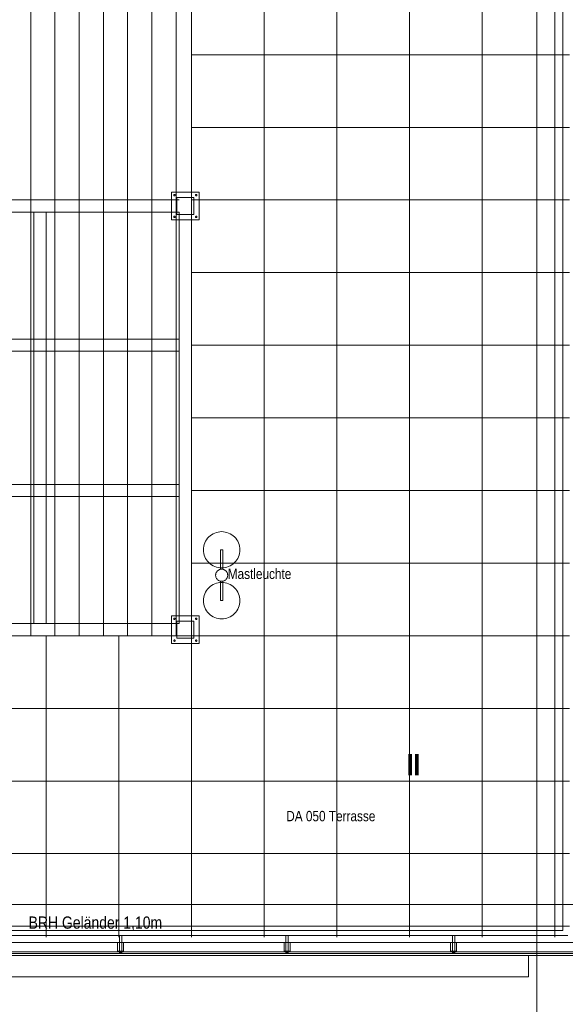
# Model space of a CAD drawing. Extents: x -620 to 3480, y 62 to 1112.
# Tile 33 of 76: x -84 to 6, y 200 to 363. Entities that reach past the tile are written whole.
import ezdxf
from ezdxf.lldxf.tags import DXFTag

# ---------------------------------------------------------------- set-up
doc = ezdxf.new("R2010")
doc.units = 0
doc.layers.get('0').update_dxf_attribs({"lineweight": 13})
for name, color, linetype, lineweight, true_color in [('30 -33 Aussenwände- 7 Fassade_ Elemente', 7, 'Continuous', 9, 0x00aacc), ('30 -36 Dächer- 3 Dachbeläge', 7, 'Continuous', 15, 0x9999ff), ('30 -36 Dächer- 4 Dachbekleidungen', 7, 'Continuous', 9, 0xccccff), ('70 -72 Beschriftung- 1 Beschriftung allgemein', 7, 'Continuous', 9, 0xff6633)]:
    doc.layers.add(name, color=color, linetype=linetype, lineweight=lineweight, true_color=true_color)
for name, color, linetype, lineweight in [('60- 61 allgemeine Ausstattung- 4 Terrassen', 7, 'Continuous', 9), ('70 -71 Achsen- 1 Gebäudeachsen', 7, 'STRICHPUNKT2-A06GA2HU8I', 18), ('70 -72 Beschriftung- 5 Höhenkoten', 7, 'Continuous', 15), ('Keine-1', 7, 'Continuous', 15)]:
    doc.layers.add(name, color=color, linetype=linetype, lineweight=lineweight)
doc.styles.get("Standard").update_dxf_attribs({"font": 'ARIALN.TTF'})
tags = doc.linetypes.add('grob-A06GA2HT8I', pattern=[14, 3, -8, 3]).pattern_tags.tags
tags[8:9] = [DXFTag(74, 4), DXFTag(75, 0), DXFTag(340, '0'), DXFTag(46, 0.0), DXFTag(50, 0.0), DXFTag(44, 0.0), DXFTag(45, 0.0)]
tags[6:7] = [DXFTag(74, 4), DXFTag(75, 0), DXFTag(340, '0'), DXFTag(46, 0.0), DXFTag(50, 0.0), DXFTag(44, 0.0), DXFTag(45, 0.0)]
tags[4:5] = [DXFTag(74, 4), DXFTag(75, 0), DXFTag(340, '0'), DXFTag(46, 0.0), DXFTag(50, 0.0), DXFTag(44, 0.0), DXFTag(45, 0.0)]
tags = doc.linetypes.add('STRICHPUNKT2-A06GA2HU8I', pattern=[12.7, 6.35, -3.175, 0, -3.175]).pattern_tags.tags
tags[10:11] = [DXFTag(74, 4), DXFTag(75, 0), DXFTag(340, '0'), DXFTag(46, 0.0), DXFTag(50, 0.0), DXFTag(44, 0.0), DXFTag(45, 0.0)]
tags[8:9] = [DXFTag(74, 4), DXFTag(75, 0), DXFTag(340, '0'), DXFTag(46, 0.0), DXFTag(50, 0.0), DXFTag(44, 0.0), DXFTag(45, 0.0)]
tags[6:7] = [DXFTag(74, 4), DXFTag(75, 0), DXFTag(340, '0'), DXFTag(46, 0.0), DXFTag(50, 0.0), DXFTag(44, 0.0), DXFTag(45, 0.0)]
tags[4:5] = [DXFTag(74, 4), DXFTag(75, 0), DXFTag(340, '0'), DXFTag(46, 0.0), DXFTag(50, 0.0), DXFTag(44, 0.0), DXFTag(45, 0.0)]

# ---------------------------------------------------------------- blocks, each defined once
blk = doc.blocks.new('Referenz-A06GA2HW8I')
at = {"layer": '30 -33 Aussenwände- 7 Fassade_ Elemente', "color": 0, "linetype": 'Continuous', "lineweight": -2, "ltscale": 0.13}
for p, q in [((-501.48, 208.68), (9.12, 208.68)), ((-162.28, 208.08), (-0.08, 208.08)), ((-0.08, 208.08), (-0.08, 204.54)), ((-0.08, 204.54), (-162.28, 204.54))]:
    blk.add_line(p, q, dxfattribs=at)
at = {"layer": '30 -36 Dächer- 3 Dachbeläge', "color": 0, "linetype": 'Continuous', "lineweight": -2, "ltscale": 0.13}
for p, q in [((-498.78, 211.38), (6.42, 211.38)), ((9.72, 208.08), (-502.08, 208.08))]:
    blk.add_line(p, q, dxfattribs=at)
at = {"layer": '30 -36 Dächer- 3 Dachbeläge', "color": 0, "lineweight": -2}
for p, q in [((-67.23, 208.78), (-67.63, 208.78)), ((-67.63, 208.78), (-67.63, 208.38)), ((-67.23, 208.38), (-67.23, 208.78)), ((-39.73, 208.78), (-40.13, 208.78)), ((-40.13, 208.78), (-40.13, 208.38)), ((-39.73, 208.38), (-39.73, 208.78)), ((-12.23, 208.78), (-12.63, 208.78)), ((-12.63, 208.78), (-12.63, 208.38)), ((-12.23, 208.38), (-12.23, 208.78))]:
    blk.add_line(p, q, dxfattribs=at)
for points in [[(-67.63, 208.38), (-67.63, 208.78), (-67.23, 208.38)], [(-67.23, 208.38), (-67.63, 208.78), (-67.23, 208.78)], [(-40.13, 208.38), (-40.13, 208.78), (-39.73, 208.38)], [(-39.73, 208.38), (-40.13, 208.78), (-39.73, 208.78)], [(-12.63, 208.38), (-12.63, 208.78), (-12.23, 208.38)], [(-12.23, 208.38), (-12.63, 208.78), (-12.23, 208.78)]]:
    blk.add_solid(points, dxfattribs=at)
at = {"layer": '30 -36 Dächer- 4 Dachbekleidungen', "color": 0, "linetype": 'Continuous', "lineweight": -2, "ltscale": 0.13}
for p, q in [((5.62, 598.08), (5.62, 212.18)), ((5.62, 212.18), (-497.98, 212.18)), ((7.62, 210.18), (-499.98, 210.18)), ((-498.78, 211.38), (6.42, 211.38)), ((-67.93, 210.18), (-67.93, 208.78)), ((-67.23, 211.38), (-67.63, 211.38)), ((-67.63, 211.38), (-67.63, 210.18)), ((-67.63, 208.78), (-67.63, 210.18)), ((-67.23, 210.18), (-67.23, 211.38)), ((-67.23, 210.18), (-67.23, 208.78)), ((-66.93, 210.18), (-66.93, 208.78)), ((-40.43, 210.18), (-40.43, 208.78)), ((-39.73, 211.38), (-40.13, 211.38)), ((-40.13, 211.38), (-40.13, 210.18)), ((-40.13, 208.78), (-40.13, 210.18)), ((-39.73, 210.18), (-39.73, 211.38)), ((-39.73, 210.18), (-39.73, 208.78)), ((-39.43, 210.18), (-39.43, 208.78)), ((-12.93, 210.18), (-12.93, 208.78)), ((-12.23, 211.38), (-12.63, 211.38)), ((-12.63, 211.38), (-12.63, 210.18)), ((-12.63, 208.78), (-12.63, 210.18)), ((-12.23, 210.18), (-12.23, 211.38)), ((-12.23, 210.18), (-12.23, 208.78)), ((-11.93, 210.18), (-11.93, 208.78)), ((-501.78, 208.38), (9.42, 208.38)), ((-67.93, 208.78), (-67.63, 208.78)), ((-67.23, 208.78), (-67.63, 208.78)), ((-66.93, 208.78), (-67.23, 208.78)), ((-40.43, 208.78), (-40.13, 208.78)), ((-39.73, 208.78), (-40.13, 208.78)), ((-39.43, 208.78), (-39.73, 208.78)), ((-12.93, 208.78), (-12.63, 208.78)), ((-12.23, 208.78), (-12.63, 208.78)), ((-11.93, 208.78), (-12.23, 208.78))]:
    blk.add_line(p, q, dxfattribs=at)
at = {"layer": '60- 61 allgemeine Ausstattung- 4 Terrassen', "color": 0, "lineweight": -2}
for p, q in [((4.27, 211.08), (4.27, 598.08)), ((-55.73, 211.08), (-55.73, 594.54)), ((-43.73, 211.08), (-43.73, 594.54)), ((-31.73, 211.08), (-31.73, 594.54)), ((-19.73, 211.08), (-19.73, 594.54)), ((-7.73, 211.08), (-7.73, 594.54)), ((-82.26, 260.88), (-82.26, 440.88)), ((-78.26, 260.88), (-78.26, 440.88)), ((-74.26, 260.88), (-74.26, 440.88)), ((-70.26, 260.88), (-70.26, 440.88)), ((-66.26, 260.88), (-66.26, 440.88)), ((-62.26, 260.88), (-62.26, 440.88)), ((-58.26, 260.88), (-58.26, 440.88)), ((-55.73, 440.88), (-55.73, 260.88)), ((-55.73, 356.88), (6.72, 356.88)), ((-55.73, 344.88), (6.72, 344.88)), ((-58.13, 330.48), (-58.13, 333.28)), ((-58.13, 333.28), (-55.33, 333.28)), ((-55.73, 332.88), (6.72, 332.88)), ((-55.33, 333.28), (-55.33, 330.48)), ((-55.33, 330.48), (-58.13, 330.48)), ((-55.73, 320.88), (6.72, 320.88)), ((-55.73, 308.88), (6.72, 308.88)), ((-55.73, 296.88), (6.72, 296.88)), ((-55.73, 284.88), (6.72, 284.88)), ((-53.38, 276.49), (-53.23, 276.75)), ((-53.23, 276.75), (-53.05, 276.98)), ((-53.05, 276.98), (-52.86, 277.2)), ((-52.86, 277.2), (-52.64, 277.4)), ((-52.64, 277.4), (-52.4, 277.57)), ((-52.4, 277.57), (-52.15, 277.73)), ((-52.15, 277.73), (-51.88, 277.85)), ((-51.88, 277.85), (-51.61, 277.95)), ((-51.61, 277.95), (-51.32, 278.02)), ((-51.32, 278.02), (-51.03, 278.07)), ((-51.03, 278.07), (-50.73, 278.08)), ((-50.73, 278.08), (-50.44, 278.07)), ((-50.44, 278.07), (-50.15, 278.02)), ((-50.15, 278.02), (-49.86, 277.95)), ((-49.86, 277.95), (-49.59, 277.85)), ((-49.59, 277.85), (-49.32, 277.73)), ((-49.32, 277.73), (-49.07, 277.57)), ((-49.07, 277.57), (-48.83, 277.4)), ((-48.83, 277.4), (-48.61, 277.2)), ((-48.61, 277.2), (-48.42, 276.98)), ((-48.42, 276.98), (-48.24, 276.75)), ((-48.24, 276.75), (-48.09, 276.49)), ((-53.73, 275.08), (-53.72, 275.37)), ((-53.72, 274.79), (-53.73, 275.08)), ((-53.72, 275.37), (-53.68, 275.67)), ((-53.68, 275.67), (-53.61, 275.95)), ((-53.61, 275.95), (-53.51, 276.23)), ((-53.51, 276.23), (-53.38, 276.49)), ((-50.93, 275.08), (-50.53, 275.08)), ((-50.93, 271.86), (-50.93, 275.08)), ((-50.53, 275.08), (-50.53, 271.86)), ((-48.09, 276.49), (-47.96, 276.23)), ((-47.96, 276.23), (-47.86, 275.95)), ((-47.86, 275.95), (-47.79, 275.67)), ((-47.79, 275.67), (-47.75, 275.37)), ((-47.75, 275.37), (-47.73, 275.08)), ((-47.73, 275.08), (-47.75, 274.79)), ((-53.68, 274.49), (-53.72, 274.79)), ((-53.61, 274.21), (-53.68, 274.49)), ((-53.51, 273.93), (-53.61, 274.21)), ((-53.38, 273.67), (-53.51, 273.93)), ((-53.23, 273.41), (-53.38, 273.67)), ((-53.05, 273.18), (-53.23, 273.41)), ((-48.24, 273.41), (-48.42, 273.18)), ((-48.09, 273.67), (-48.24, 273.41)), ((-47.96, 273.93), (-48.09, 273.67)), ((-47.86, 274.21), (-47.96, 273.93)), ((-47.79, 274.49), (-47.86, 274.21)), ((-47.75, 274.79), (-47.79, 274.49)), ((-55.73, 272.88), (6.72, 272.88)), ((-52.86, 272.96), (-53.05, 273.18)), ((-52.64, 272.76), (-52.86, 272.96)), ((-52.4, 272.59), (-52.64, 272.76)), ((-52.15, 272.43), (-52.4, 272.59)), ((-51.88, 272.31), (-52.15, 272.43)), ((-51.61, 272.21), (-51.88, 272.31)), ((-51.32, 272.14), (-51.61, 272.21)), ((-51.41, 271.62), (-51.33, 271.68)), ((-51.33, 271.68), (-51.25, 271.74)), ((-51.03, 272.09), (-51.32, 272.14)), ((-51.25, 271.74), (-51.16, 271.78)), ((-51.16, 271.78), (-51.07, 271.82)), ((-51.07, 271.82), (-50.98, 271.85)), ((-50.73, 272.08), (-51.03, 272.09)), ((-50.98, 271.85), (-50.88, 271.87)), ((-50.53, 271.86), (-50.93, 271.86)), ((-50.88, 271.87), (-50.79, 271.88)), ((-50.79, 271.88), (-50.69, 271.88)), ((-50.44, 272.09), (-50.73, 272.08)), ((-50.69, 271.88), (-50.59, 271.87)), ((-50.59, 271.87), (-50.49, 271.85)), ((-50.49, 271.85), (-50.4, 271.82)), ((-50.15, 272.14), (-50.44, 272.09)), ((-50.4, 271.82), (-50.31, 271.79)), ((-50.31, 271.79), (-50.22, 271.74)), ((-50.22, 271.74), (-50.14, 271.68)), ((-49.86, 272.21), (-50.15, 272.14)), ((-50.14, 271.68), (-50.07, 271.62)), ((-49.59, 272.31), (-49.86, 272.21)), ((-49.32, 272.43), (-49.59, 272.31)), ((-49.07, 272.59), (-49.32, 272.43)), ((-48.83, 272.76), (-49.07, 272.59)), ((-48.61, 272.96), (-48.83, 272.76)), ((-48.42, 273.18), (-48.61, 272.96)), ((-51.73, 270.93), (-51.72, 271.02)), ((-51.73, 270.83), (-51.73, 270.93)), ((-51.72, 270.73), (-51.73, 270.83)), ((-51.72, 271.02), (-51.71, 271.12)), ((-51.7, 270.63), (-51.72, 270.73)), ((-51.71, 271.12), (-51.68, 271.21)), ((-51.68, 270.54), (-51.7, 270.63)), ((-51.68, 271.21), (-51.64, 271.31)), ((-51.64, 270.45), (-51.68, 270.54)), ((-51.64, 271.31), (-51.59, 271.39)), ((-51.59, 270.36), (-51.64, 270.45)), ((-51.59, 271.39), (-51.54, 271.47)), ((-51.54, 270.28), (-51.59, 270.36)), ((-51.54, 271.47), (-51.48, 271.55)), ((-51.47, 270.21), (-51.54, 270.28)), ((-51.48, 271.55), (-51.41, 271.62)), ((-51.4, 270.14), (-51.47, 270.21)), ((-51.33, 270.08), (-51.4, 270.14)), ((-51.25, 270.02), (-51.33, 270.08)), ((-50.14, 270.08), (-50.22, 270.02)), ((-50.06, 270.14), (-50.14, 270.08)), ((-50.07, 271.62), (-50, 271.55)), ((-49.99, 270.21), (-50.06, 270.14)), ((-50, 271.55), (-49.93, 271.48)), ((-49.93, 270.29), (-49.99, 270.21)), ((-49.93, 271.48), (-49.88, 271.4)), ((-49.88, 270.37), (-49.93, 270.29)), ((-49.88, 271.4), (-49.83, 271.31)), ((-49.83, 270.45), (-49.88, 270.37)), ((-49.83, 271.31), (-49.79, 271.22)), ((-49.79, 270.55), (-49.83, 270.45)), ((-49.79, 271.22), (-49.77, 271.13)), ((-49.76, 270.64), (-49.79, 270.55)), ((-49.77, 271.13), (-49.75, 271.03)), ((-49.75, 270.74), (-49.76, 270.64)), ((-49.75, 271.03), (-49.74, 270.93)), ((-49.74, 270.83), (-49.75, 270.74)), ((-49.74, 270.93), (-49.74, 270.83)), ((-53.23, 268.35), (-53.05, 268.58)), ((-53.05, 268.58), (-52.86, 268.8)), ((-52.86, 268.8), (-52.64, 269)), ((-52.64, 269), (-52.4, 269.17)), ((-52.4, 269.17), (-52.15, 269.33)), ((-52.15, 269.33), (-51.88, 269.45)), ((-51.88, 269.45), (-51.61, 269.55)), ((-51.61, 269.55), (-51.32, 269.62)), ((-51.32, 269.62), (-51.03, 269.67)), ((-51.16, 269.98), (-51.25, 270.02)), ((-51.07, 269.94), (-51.16, 269.98)), ((-50.98, 269.91), (-51.07, 269.94)), ((-51.03, 269.67), (-50.73, 269.68)), ((-50.88, 269.89), (-50.98, 269.91)), ((-50.93, 266.68), (-50.93, 269.9)), ((-50.93, 269.9), (-50.53, 269.9)), ((-50.78, 269.88), (-50.88, 269.89)), ((-50.68, 269.88), (-50.78, 269.88)), ((-50.73, 269.68), (-50.44, 269.67)), ((-50.59, 269.89), (-50.68, 269.88)), ((-50.49, 269.91), (-50.59, 269.89)), ((-50.53, 269.9), (-50.53, 266.68)), ((-50.4, 269.94), (-50.49, 269.91)), ((-50.44, 269.67), (-50.15, 269.62)), ((-50.3, 269.98), (-50.4, 269.94)), ((-50.22, 270.02), (-50.3, 269.98)), ((-50.15, 269.62), (-49.86, 269.55)), ((-49.86, 269.55), (-49.59, 269.45)), ((-49.59, 269.45), (-49.32, 269.33)), ((-49.32, 269.33), (-49.07, 269.17)), ((-49.07, 269.17), (-48.83, 269)), ((-48.83, 269), (-48.61, 268.8)), ((-48.61, 268.8), (-48.42, 268.58)), ((-48.42, 268.58), (-48.24, 268.35)), ((-53.73, 266.68), (-53.72, 266.97)), ((-53.72, 266.97), (-53.68, 267.27)), ((-53.68, 267.27), (-53.61, 267.55)), ((-53.61, 267.55), (-53.51, 267.83)), ((-53.51, 267.83), (-53.38, 268.09)), ((-53.38, 268.09), (-53.23, 268.35)), ((-48.24, 268.35), (-48.09, 268.09)), ((-48.09, 268.09), (-47.96, 267.83)), ((-47.96, 267.83), (-47.86, 267.55)), ((-47.86, 267.55), (-47.79, 267.27)), ((-47.79, 267.27), (-47.75, 266.97)), ((-47.75, 266.97), (-47.73, 266.68)), ((-53.72, 266.39), (-53.73, 266.68)), ((-53.68, 266.09), (-53.72, 266.39)), ((-53.61, 265.81), (-53.68, 266.09)), ((-53.51, 265.53), (-53.61, 265.81)), ((-53.38, 265.27), (-53.51, 265.53)), ((-53.23, 265.01), (-53.38, 265.27)), ((-50.53, 266.68), (-50.93, 266.68)), ((-48.09, 265.27), (-48.24, 265.01)), ((-47.96, 265.53), (-48.09, 265.27)), ((-47.86, 265.81), (-47.96, 265.53)), ((-47.79, 266.09), (-47.86, 265.81)), ((-47.75, 266.39), (-47.79, 266.09)), ((-47.73, 266.68), (-47.75, 266.39)), ((-53.05, 264.78), (-53.23, 265.01)), ((-52.86, 264.56), (-53.05, 264.78)), ((-52.64, 264.36), (-52.86, 264.56)), ((-52.4, 264.19), (-52.64, 264.36)), ((-52.15, 264.03), (-52.4, 264.19)), ((-51.88, 263.91), (-52.15, 264.03)), ((-51.61, 263.81), (-51.88, 263.91)), ((-51.32, 263.74), (-51.61, 263.81)), ((-51.03, 263.69), (-51.32, 263.74)), ((-50.73, 263.68), (-51.03, 263.69)), ((-50.44, 263.69), (-50.73, 263.68)), ((-50.15, 263.74), (-50.44, 263.69)), ((-49.86, 263.81), (-50.15, 263.74)), ((-49.59, 263.91), (-49.86, 263.81)), ((-49.32, 264.03), (-49.59, 263.91)), ((-49.07, 264.19), (-49.32, 264.03)), ((-48.83, 264.36), (-49.07, 264.19)), ((-48.61, 264.56), (-48.83, 264.36)), ((-48.42, 264.78), (-48.61, 264.56)), ((-48.24, 265.01), (-48.42, 264.78)), ((-58.13, 260.48), (-58.13, 263.28)), ((-58.13, 263.28), (-55.33, 263.28)), ((-55.33, 263.28), (-55.33, 260.48)), ((-55.73, 260.88), (-175.73, 260.88)), ((-79.73, 211.08), (-79.73, 260.88)), ((-67.73, 211.08), (-67.73, 260.88)), ((-55.33, 260.48), (-58.13, 260.48)), ((-55.73, 260.88), (6.72, 260.88)), ((-507.28, 248.88), (6.72, 248.88)), ((-507.28, 236.88), (6.72, 236.88)), ((-507.28, 224.88), (6.72, 224.88)), ((-499.28, 212.88), (6.72, 212.88))]:
    blk.add_line(p, q, dxfattribs=at)
at = {"layer": '60- 61 allgemeine Ausstattung- 4 Terrassen', "color": 0, "linetype": 'grob-A06GA2HT8I', "lineweight": -2, "ltscale": 0.13}
for p, q in [((-343.73, 332.88), (-57.73, 332.88)), ((-57.73, 330.88), (-345.73, 330.88)), ((-81.73, 330.88), (-81.73, 262.88)), ((-79.73, 330.88), (-79.73, 262.88)), ((-57.73, 330.88), (-57.73, 262.88)), ((-55.73, 330.88), (-55.73, 262.88)), ((-343.73, 309.88), (-57.73, 309.88)), ((-57.73, 307.88), (-343.73, 307.88)), ((-343.73, 285.88), (-57.73, 285.88)), ((-57.73, 283.88), (-343.73, 283.88)), ((-345.73, 262.88), (-57.73, 262.88)), ((-57.73, 260.88), (-345.73, 260.88))]:
    blk.add_line(p, q, dxfattribs=at)
at = {"layer": '70 -71 Achsen- 1 Gebäudeachsen', "color": 0, "linetype": 'STRICHPUNKT2-A06GA2HU8I', "lineweight": -2, "ltscale": 0.13}
for p, q in [((1.32, 1081.42), (1.32, 81.98)), ((-561.19, 216.48), (86.26, 216.48))]:
    blk.add_line(p, q, dxfattribs=at)
at = {"layer": 'Keine-1', "color": 0, "linetype": 'grob-A06GA2HT8I', "lineweight": -2, "ltscale": 0.13}
for p, q in [((-59.03, 334.18), (-54.43, 334.18)), ((-59.03, 329.58), (-59.03, 334.18)), ((-58.65, 333.73), (-58.64, 333.74)), ((-58.65, 333.72), (-58.65, 333.73)), ((-58.65, 333.7), (-58.65, 333.72)), ((-58.65, 333.69), (-58.65, 333.7)), ((-58.65, 333.68), (-58.65, 333.69)), ((-58.65, 333.67), (-58.65, 333.68)), ((-58.65, 333.66), (-58.65, 333.67)), ((-58.65, 333.65), (-58.65, 333.66)), ((-58.65, 333.63), (-58.65, 333.65)), ((-58.64, 333.62), (-58.65, 333.63)), ((-58.64, 333.74), (-58.63, 333.75)), ((-58.63, 333.61), (-58.64, 333.62)), ((-58.63, 333.76), (-58.62, 333.77)), ((-58.63, 333.75), (-58.63, 333.76)), ((-58.63, 333.6), (-58.63, 333.61)), ((-58.62, 333.6), (-58.63, 333.6)), ((-58.62, 333.77), (-58.61, 333.77)), ((-58.61, 333.59), (-58.62, 333.6)), ((-58.61, 333.77), (-58.6, 333.78)), ((-58.6, 333.58), (-58.61, 333.59)), ((-58.6, 333.78), (-58.59, 333.79)), ((-58.59, 333.57), (-58.6, 333.58)), ((-58.59, 333.79), (-58.58, 333.79)), ((-58.58, 333.57), (-58.59, 333.57)), ((-58.58, 333.79), (-58.57, 333.8)), ((-58.57, 333.57), (-58.58, 333.57)), ((-58.57, 333.8), (-58.56, 333.8)), ((-58.56, 333.56), (-58.57, 333.57)), ((-58.56, 333.8), (-58.55, 333.8)), ((-58.55, 333.56), (-58.56, 333.56)), ((-58.55, 333.8), (-58.53, 333.8)), ((-58.53, 333.56), (-58.55, 333.56)), ((-58.53, 333.8), (-58.52, 333.8)), ((-58.52, 333.56), (-58.53, 333.56)), ((-58.52, 333.8), (-58.51, 333.8)), ((-58.51, 333.56), (-58.52, 333.56)), ((-58.51, 333.8), (-58.5, 333.8)), ((-58.5, 333.57), (-58.51, 333.56)), ((-58.5, 333.8), (-58.49, 333.79)), ((-58.49, 333.57), (-58.5, 333.57)), ((-58.49, 333.79), (-58.48, 333.79)), ((-58.48, 333.57), (-58.49, 333.57)), ((-58.48, 333.79), (-58.47, 333.78)), ((-58.47, 333.58), (-58.48, 333.57)), ((-58.47, 333.78), (-58.46, 333.77)), ((-58.46, 333.59), (-58.47, 333.58)), ((-58.46, 333.77), (-58.45, 333.77)), ((-58.45, 333.6), (-58.46, 333.59)), ((-58.45, 333.77), (-58.44, 333.76)), ((-58.44, 333.6), (-58.45, 333.6)), ((-58.44, 333.76), (-58.43, 333.75)), ((-58.43, 333.61), (-58.44, 333.6)), ((-58.43, 333.75), (-58.43, 333.74)), ((-58.43, 333.74), (-58.42, 333.73)), ((-58.42, 333.63), (-58.43, 333.62)), ((-58.43, 333.62), (-58.43, 333.61)), ((-58.42, 333.73), (-58.42, 333.72)), ((-58.42, 333.72), (-58.42, 333.7)), ((-58.42, 333.7), (-58.42, 333.69)), ((-58.42, 333.69), (-58.41, 333.68)), ((-58.41, 333.68), (-58.42, 333.67)), ((-58.42, 333.67), (-58.42, 333.66)), ((-58.42, 333.66), (-58.42, 333.65)), ((-58.42, 333.65), (-58.42, 333.63)), ((-55.05, 333.73), (-55.04, 333.74)), ((-55.05, 333.72), (-55.05, 333.73)), ((-55.05, 333.7), (-55.05, 333.72)), ((-55.05, 333.69), (-55.05, 333.7)), ((-55.05, 333.68), (-55.05, 333.69)), ((-55.05, 333.67), (-55.05, 333.68)), ((-55.05, 333.66), (-55.05, 333.67)), ((-55.05, 333.65), (-55.05, 333.66)), ((-55.05, 333.63), (-55.05, 333.65)), ((-55.04, 333.62), (-55.05, 333.63)), ((-55.04, 333.74), (-55.03, 333.75)), ((-55.03, 333.61), (-55.04, 333.62)), ((-55.03, 333.76), (-55.02, 333.77)), ((-55.03, 333.75), (-55.03, 333.76)), ((-55.03, 333.6), (-55.03, 333.61)), ((-55.02, 333.6), (-55.03, 333.6)), ((-55.02, 333.77), (-55.01, 333.77)), ((-55.01, 333.59), (-55.02, 333.6)), ((-55.01, 333.77), (-55, 333.78)), ((-55, 333.58), (-55.01, 333.59)), ((-55, 333.78), (-54.99, 333.79)), ((-54.99, 333.57), (-55, 333.58)), ((-54.99, 333.79), (-54.98, 333.79)), ((-54.98, 333.57), (-54.99, 333.57)), ((-54.98, 333.79), (-54.97, 333.8)), ((-54.97, 333.57), (-54.98, 333.57)), ((-54.97, 333.8), (-54.96, 333.8)), ((-54.96, 333.56), (-54.97, 333.57)), ((-54.96, 333.8), (-54.95, 333.8)), ((-54.95, 333.56), (-54.96, 333.56)), ((-54.95, 333.8), (-54.93, 333.8)), ((-54.93, 333.56), (-54.95, 333.56)), ((-54.93, 333.8), (-54.92, 333.8)), ((-54.92, 333.56), (-54.93, 333.56)), ((-54.92, 333.8), (-54.91, 333.8)), ((-54.91, 333.56), (-54.92, 333.56)), ((-54.91, 333.8), (-54.9, 333.8)), ((-54.9, 333.57), (-54.91, 333.56)), ((-54.9, 333.8), (-54.89, 333.79)), ((-54.89, 333.57), (-54.9, 333.57)), ((-54.89, 333.79), (-54.88, 333.79)), ((-54.88, 333.57), (-54.89, 333.57)), ((-54.88, 333.79), (-54.87, 333.78)), ((-54.87, 333.58), (-54.88, 333.57)), ((-54.87, 333.78), (-54.86, 333.77)), ((-54.86, 333.59), (-54.87, 333.58)), ((-54.86, 333.77), (-54.85, 333.77)), ((-54.85, 333.6), (-54.86, 333.59)), ((-54.85, 333.77), (-54.84, 333.76)), ((-54.84, 333.6), (-54.85, 333.6)), ((-54.84, 333.76), (-54.83, 333.75)), ((-54.83, 333.61), (-54.84, 333.6)), ((-54.83, 333.75), (-54.83, 333.74)), ((-54.83, 333.74), (-54.82, 333.73)), ((-54.82, 333.63), (-54.83, 333.62)), ((-54.83, 333.62), (-54.83, 333.61)), ((-54.82, 333.73), (-54.82, 333.72)), ((-54.82, 333.72), (-54.82, 333.7)), ((-54.82, 333.7), (-54.82, 333.69)), ((-54.82, 333.69), (-54.81, 333.68)), ((-54.81, 333.68), (-54.82, 333.67)), ((-54.82, 333.67), (-54.82, 333.66)), ((-54.82, 333.66), (-54.82, 333.65)), ((-54.82, 333.65), (-54.82, 333.63)), ((-54.43, 334.18), (-54.43, 329.58)), ((-54.43, 329.58), (-59.03, 329.58)), ((-58.65, 330.13), (-58.64, 330.14)), ((-58.65, 330.12), (-58.65, 330.13)), ((-58.65, 330.1), (-58.65, 330.12)), ((-58.65, 330.09), (-58.65, 330.1)), ((-58.65, 330.08), (-58.65, 330.09)), ((-58.65, 330.07), (-58.65, 330.08)), ((-58.65, 330.06), (-58.65, 330.07)), ((-58.65, 330.05), (-58.65, 330.06)), ((-58.65, 330.03), (-58.65, 330.05)), ((-58.64, 330.02), (-58.65, 330.03)), ((-58.64, 330.14), (-58.63, 330.15)), ((-58.63, 330.01), (-58.64, 330.02)), ((-58.63, 330.16), (-58.62, 330.17)), ((-58.63, 330.15), (-58.63, 330.16)), ((-58.63, 330), (-58.63, 330.01)), ((-58.62, 330), (-58.63, 330)), ((-58.62, 330.17), (-58.61, 330.17)), ((-58.61, 329.99), (-58.62, 330)), ((-58.61, 330.17), (-58.6, 330.18)), ((-58.6, 329.98), (-58.61, 329.99)), ((-58.6, 330.18), (-58.59, 330.19)), ((-58.59, 329.97), (-58.6, 329.98)), ((-58.59, 330.19), (-58.58, 330.19)), ((-58.58, 329.97), (-58.59, 329.97)), ((-58.58, 330.19), (-58.57, 330.2)), ((-58.57, 329.97), (-58.58, 329.97)), ((-58.57, 330.2), (-58.56, 330.2)), ((-58.56, 329.96), (-58.57, 329.97)), ((-58.56, 330.2), (-58.55, 330.2)), ((-58.55, 329.96), (-58.56, 329.96)), ((-58.55, 330.2), (-58.53, 330.2)), ((-58.53, 329.96), (-58.55, 329.96)), ((-58.53, 330.2), (-58.52, 330.2)), ((-58.52, 329.96), (-58.53, 329.96)), ((-58.52, 330.2), (-58.51, 330.2)), ((-58.51, 329.96), (-58.52, 329.96)), ((-58.51, 330.2), (-58.5, 330.2)), ((-58.5, 329.97), (-58.51, 329.96)), ((-58.5, 330.2), (-58.49, 330.19)), ((-58.49, 329.97), (-58.5, 329.97)), ((-58.49, 330.19), (-58.48, 330.19)), ((-58.48, 329.97), (-58.49, 329.97)), ((-58.48, 330.19), (-58.47, 330.18)), ((-58.47, 329.98), (-58.48, 329.97)), ((-58.47, 330.18), (-58.46, 330.17)), ((-58.46, 329.99), (-58.47, 329.98)), ((-58.46, 330.17), (-58.45, 330.17)), ((-58.45, 330), (-58.46, 329.99)), ((-58.45, 330.17), (-58.44, 330.16)), ((-58.44, 330), (-58.45, 330)), ((-58.44, 330.16), (-58.43, 330.15)), ((-58.43, 330.01), (-58.44, 330)), ((-58.43, 330.15), (-58.43, 330.14)), ((-58.43, 330.14), (-58.42, 330.13)), ((-58.42, 330.03), (-58.43, 330.02)), ((-58.43, 330.02), (-58.43, 330.01)), ((-58.42, 330.13), (-58.42, 330.12)), ((-58.42, 330.12), (-58.42, 330.1)), ((-58.42, 330.1), (-58.42, 330.09)), ((-58.42, 330.09), (-58.41, 330.08)), ((-58.41, 330.08), (-58.42, 330.07)), ((-58.42, 330.07), (-58.42, 330.06)), ((-58.42, 330.06), (-58.42, 330.05)), ((-58.42, 330.05), (-58.42, 330.03)), ((-55.05, 330.13), (-55.04, 330.14)), ((-55.05, 330.12), (-55.05, 330.13)), ((-55.05, 330.1), (-55.05, 330.12)), ((-55.05, 330.09), (-55.05, 330.1)), ((-55.05, 330.08), (-55.05, 330.09)), ((-55.05, 330.07), (-55.05, 330.08)), ((-55.05, 330.06), (-55.05, 330.07)), ((-55.05, 330.05), (-55.05, 330.06)), ((-55.05, 330.03), (-55.05, 330.05)), ((-55.04, 330.02), (-55.05, 330.03)), ((-55.04, 330.14), (-55.03, 330.15)), ((-55.03, 330.01), (-55.04, 330.02)), ((-55.03, 330.16), (-55.02, 330.17)), ((-55.03, 330.15), (-55.03, 330.16)), ((-55.03, 330), (-55.03, 330.01)), ((-55.02, 330), (-55.03, 330)), ((-55.02, 330.17), (-55.01, 330.17)), ((-55.01, 329.99), (-55.02, 330)), ((-55.01, 330.17), (-55, 330.18)), ((-55, 329.98), (-55.01, 329.99)), ((-55, 330.18), (-54.99, 330.19)), ((-54.99, 329.97), (-55, 329.98)), ((-54.99, 330.19), (-54.98, 330.19)), ((-54.98, 329.97), (-54.99, 329.97)), ((-54.98, 330.19), (-54.97, 330.2)), ((-54.97, 329.97), (-54.98, 329.97)), ((-54.97, 330.2), (-54.96, 330.2)), ((-54.96, 329.96), (-54.97, 329.97)), ((-54.96, 330.2), (-54.95, 330.2)), ((-54.95, 329.96), (-54.96, 329.96)), ((-54.95, 330.2), (-54.93, 330.2)), ((-54.93, 329.96), (-54.95, 329.96)), ((-54.93, 330.2), (-54.92, 330.2)), ((-54.92, 329.96), (-54.93, 329.96)), ((-54.92, 330.2), (-54.91, 330.2)), ((-54.91, 329.96), (-54.92, 329.96)), ((-54.91, 330.2), (-54.9, 330.2)), ((-54.9, 329.97), (-54.91, 329.96)), ((-54.9, 330.2), (-54.89, 330.19)), ((-54.89, 329.97), (-54.9, 329.97)), ((-54.89, 330.19), (-54.88, 330.19)), ((-54.88, 329.97), (-54.89, 329.97)), ((-54.88, 330.19), (-54.87, 330.18)), ((-54.87, 329.98), (-54.88, 329.97)), ((-54.87, 330.18), (-54.86, 330.17)), ((-54.86, 329.99), (-54.87, 329.98)), ((-54.86, 330.17), (-54.85, 330.17)), ((-54.85, 330), (-54.86, 329.99)), ((-54.85, 330.17), (-54.84, 330.16)), ((-54.84, 330), (-54.85, 330)), ((-54.84, 330.16), (-54.83, 330.15)), ((-54.83, 330.01), (-54.84, 330)), ((-54.83, 330.15), (-54.83, 330.14)), ((-54.83, 330.14), (-54.82, 330.13)), ((-54.82, 330.03), (-54.83, 330.02)), ((-54.83, 330.02), (-54.83, 330.01)), ((-54.82, 330.13), (-54.82, 330.12)), ((-54.82, 330.12), (-54.82, 330.1)), ((-54.82, 330.1), (-54.82, 330.09)), ((-54.82, 330.09), (-54.81, 330.08)), ((-54.81, 330.08), (-54.82, 330.07)), ((-54.82, 330.07), (-54.82, 330.06)), ((-54.82, 330.06), (-54.82, 330.05)), ((-54.82, 330.05), (-54.82, 330.03)), ((-59.03, 264.18), (-54.43, 264.18)), ((-59.03, 259.58), (-59.03, 264.18)), ((-58.65, 263.73), (-58.64, 263.74)), ((-58.65, 263.72), (-58.65, 263.73)), ((-58.65, 263.7), (-58.65, 263.72)), ((-58.65, 263.69), (-58.65, 263.7)), ((-58.65, 263.68), (-58.65, 263.69)), ((-58.65, 263.67), (-58.65, 263.68)), ((-58.65, 263.66), (-58.65, 263.67)), ((-58.65, 263.65), (-58.65, 263.66)), ((-58.65, 263.63), (-58.65, 263.65)), ((-58.64, 263.62), (-58.65, 263.63)), ((-58.64, 263.74), (-58.63, 263.75)), ((-58.63, 263.61), (-58.64, 263.62)), ((-58.63, 263.76), (-58.62, 263.77)), ((-58.63, 263.75), (-58.63, 263.76)), ((-58.63, 263.6), (-58.63, 263.61)), ((-58.62, 263.6), (-58.63, 263.6)), ((-58.62, 263.77), (-58.61, 263.77)), ((-58.61, 263.59), (-58.62, 263.6)), ((-58.61, 263.77), (-58.6, 263.78)), ((-58.6, 263.58), (-58.61, 263.59)), ((-58.6, 263.78), (-58.59, 263.79)), ((-58.59, 263.57), (-58.6, 263.58)), ((-58.59, 263.79), (-58.58, 263.79)), ((-58.58, 263.57), (-58.59, 263.57)), ((-58.58, 263.79), (-58.57, 263.8)), ((-58.57, 263.57), (-58.58, 263.57)), ((-58.57, 263.8), (-58.56, 263.8)), ((-58.56, 263.56), (-58.57, 263.57)), ((-58.56, 263.8), (-58.55, 263.8)), ((-58.55, 263.56), (-58.56, 263.56)), ((-58.55, 263.8), (-58.53, 263.8)), ((-58.53, 263.56), (-58.55, 263.56)), ((-58.53, 263.8), (-58.52, 263.8)), ((-58.52, 263.56), (-58.53, 263.56)), ((-58.52, 263.8), (-58.51, 263.8)), ((-58.51, 263.56), (-58.52, 263.56)), ((-58.51, 263.8), (-58.5, 263.8)), ((-58.5, 263.57), (-58.51, 263.56)), ((-58.5, 263.8), (-58.49, 263.79)), ((-58.49, 263.57), (-58.5, 263.57)), ((-58.49, 263.79), (-58.48, 263.79)), ((-58.48, 263.57), (-58.49, 263.57)), ((-58.48, 263.79), (-58.47, 263.78)), ((-58.47, 263.58), (-58.48, 263.57)), ((-58.47, 263.78), (-58.46, 263.77)), ((-58.46, 263.59), (-58.47, 263.58)), ((-58.46, 263.77), (-58.45, 263.77)), ((-58.45, 263.6), (-58.46, 263.59)), ((-58.45, 263.77), (-58.44, 263.76)), ((-58.44, 263.6), (-58.45, 263.6)), ((-58.44, 263.76), (-58.43, 263.75)), ((-58.43, 263.61), (-58.44, 263.6)), ((-58.43, 263.75), (-58.43, 263.74)), ((-58.43, 263.74), (-58.42, 263.73)), ((-58.42, 263.63), (-58.43, 263.62)), ((-58.43, 263.62), (-58.43, 263.61)), ((-58.42, 263.73), (-58.42, 263.72)), ((-58.42, 263.72), (-58.42, 263.7)), ((-58.42, 263.7), (-58.42, 263.69)), ((-58.42, 263.69), (-58.41, 263.68)), ((-58.41, 263.68), (-58.42, 263.67)), ((-58.42, 263.67), (-58.42, 263.66)), ((-58.42, 263.66), (-58.42, 263.65)), ((-58.42, 263.65), (-58.42, 263.63)), ((-55.05, 263.73), (-55.04, 263.74)), ((-55.05, 263.72), (-55.05, 263.73)), ((-55.05, 263.7), (-55.05, 263.72)), ((-55.05, 263.69), (-55.05, 263.7)), ((-55.05, 263.68), (-55.05, 263.69)), ((-55.05, 263.67), (-55.05, 263.68)), ((-55.05, 263.66), (-55.05, 263.67)), ((-55.05, 263.65), (-55.05, 263.66)), ((-55.05, 263.63), (-55.05, 263.65)), ((-55.04, 263.62), (-55.05, 263.63)), ((-55.04, 263.74), (-55.03, 263.75)), ((-55.03, 263.61), (-55.04, 263.62)), ((-55.03, 263.76), (-55.02, 263.77)), ((-55.03, 263.75), (-55.03, 263.76)), ((-55.03, 263.6), (-55.03, 263.61)), ((-55.02, 263.6), (-55.03, 263.6)), ((-55.02, 263.77), (-55.01, 263.77)), ((-55.01, 263.59), (-55.02, 263.6)), ((-55.01, 263.77), (-55, 263.78)), ((-55, 263.58), (-55.01, 263.59)), ((-55, 263.78), (-54.99, 263.79)), ((-54.99, 263.57), (-55, 263.58)), ((-54.99, 263.79), (-54.98, 263.79)), ((-54.98, 263.57), (-54.99, 263.57)), ((-54.98, 263.79), (-54.97, 263.8)), ((-54.97, 263.57), (-54.98, 263.57)), ((-54.97, 263.8), (-54.96, 263.8)), ((-54.96, 263.56), (-54.97, 263.57)), ((-54.96, 263.8), (-54.95, 263.8)), ((-54.95, 263.56), (-54.96, 263.56)), ((-54.95, 263.8), (-54.93, 263.8)), ((-54.93, 263.56), (-54.95, 263.56)), ((-54.93, 263.8), (-54.92, 263.8)), ((-54.92, 263.56), (-54.93, 263.56)), ((-54.92, 263.8), (-54.91, 263.8)), ((-54.91, 263.56), (-54.92, 263.56)), ((-54.91, 263.8), (-54.9, 263.8)), ((-54.9, 263.57), (-54.91, 263.56)), ((-54.9, 263.8), (-54.89, 263.79)), ((-54.89, 263.57), (-54.9, 263.57)), ((-54.89, 263.79), (-54.88, 263.79)), ((-54.88, 263.57), (-54.89, 263.57)), ((-54.88, 263.79), (-54.87, 263.78)), ((-54.87, 263.58), (-54.88, 263.57)), ((-54.87, 263.78), (-54.86, 263.77)), ((-54.86, 263.59), (-54.87, 263.58)), ((-54.86, 263.77), (-54.85, 263.77)), ((-54.85, 263.6), (-54.86, 263.59)), ((-54.85, 263.77), (-54.84, 263.76)), ((-54.84, 263.6), (-54.85, 263.6)), ((-54.84, 263.76), (-54.83, 263.75)), ((-54.83, 263.61), (-54.84, 263.6)), ((-54.83, 263.75), (-54.83, 263.74)), ((-54.83, 263.74), (-54.82, 263.73)), ((-54.82, 263.63), (-54.83, 263.62)), ((-54.83, 263.62), (-54.83, 263.61)), ((-54.82, 263.73), (-54.82, 263.72)), ((-54.82, 263.72), (-54.82, 263.7)), ((-54.82, 263.7), (-54.82, 263.69)), ((-54.82, 263.69), (-54.81, 263.68)), ((-54.81, 263.68), (-54.82, 263.67)), ((-54.82, 263.67), (-54.82, 263.66)), ((-54.82, 263.66), (-54.82, 263.65)), ((-54.82, 263.65), (-54.82, 263.63)), ((-54.43, 264.18), (-54.43, 259.58)), ((-54.43, 259.58), (-59.03, 259.58)), ((-58.65, 260.13), (-58.64, 260.14)), ((-58.65, 260.12), (-58.65, 260.13)), ((-58.65, 260.1), (-58.65, 260.12)), ((-58.65, 260.09), (-58.65, 260.1)), ((-58.65, 260.08), (-58.65, 260.09)), ((-58.65, 260.07), (-58.65, 260.08)), ((-58.65, 260.06), (-58.65, 260.07)), ((-58.65, 260.05), (-58.65, 260.06)), ((-58.65, 260.03), (-58.65, 260.05)), ((-58.64, 260.02), (-58.65, 260.03)), ((-58.64, 260.14), (-58.63, 260.15)), ((-58.63, 260.01), (-58.64, 260.02)), ((-58.63, 260.16), (-58.62, 260.17)), ((-58.63, 260.15), (-58.63, 260.16)), ((-58.63, 260), (-58.63, 260.01)), ((-58.62, 260), (-58.63, 260)), ((-58.62, 260.17), (-58.61, 260.17)), ((-58.61, 259.99), (-58.62, 260)), ((-58.61, 260.17), (-58.6, 260.18)), ((-58.6, 259.98), (-58.61, 259.99)), ((-58.6, 260.18), (-58.59, 260.19)), ((-58.59, 259.97), (-58.6, 259.98)), ((-58.59, 260.19), (-58.58, 260.19)), ((-58.58, 259.97), (-58.59, 259.97)), ((-58.58, 260.19), (-58.57, 260.2)), ((-58.57, 259.97), (-58.58, 259.97)), ((-58.57, 260.2), (-58.56, 260.2)), ((-58.56, 259.96), (-58.57, 259.97)), ((-58.56, 260.2), (-58.55, 260.2)), ((-58.55, 259.96), (-58.56, 259.96)), ((-58.55, 260.2), (-58.53, 260.2)), ((-58.53, 259.96), (-58.55, 259.96)), ((-58.53, 260.2), (-58.52, 260.2)), ((-58.52, 259.96), (-58.53, 259.96)), ((-58.52, 260.2), (-58.51, 260.2)), ((-58.51, 259.96), (-58.52, 259.96)), ((-58.51, 260.2), (-58.5, 260.2)), ((-58.5, 259.97), (-58.51, 259.96)), ((-58.5, 260.2), (-58.49, 260.19)), ((-58.49, 259.97), (-58.5, 259.97)), ((-58.49, 260.19), (-58.48, 260.19)), ((-58.48, 259.97), (-58.49, 259.97)), ((-58.48, 260.19), (-58.47, 260.18)), ((-58.47, 259.98), (-58.48, 259.97)), ((-58.47, 260.18), (-58.46, 260.17)), ((-58.46, 259.99), (-58.47, 259.98)), ((-58.46, 260.17), (-58.45, 260.17)), ((-58.45, 260), (-58.46, 259.99)), ((-58.45, 260.17), (-58.44, 260.16)), ((-58.44, 260), (-58.45, 260)), ((-58.44, 260.16), (-58.43, 260.15)), ((-58.43, 260.01), (-58.44, 260)), ((-58.43, 260.15), (-58.43, 260.14)), ((-58.43, 260.14), (-58.42, 260.13)), ((-58.42, 260.03), (-58.43, 260.02)), ((-58.43, 260.02), (-58.43, 260.01)), ((-58.42, 260.13), (-58.42, 260.12)), ((-58.42, 260.12), (-58.42, 260.1)), ((-58.42, 260.1), (-58.42, 260.09)), ((-58.42, 260.09), (-58.41, 260.08)), ((-58.41, 260.08), (-58.42, 260.07)), ((-58.42, 260.07), (-58.42, 260.06)), ((-58.42, 260.06), (-58.42, 260.05)), ((-58.42, 260.05), (-58.42, 260.03)), ((-55.05, 260.13), (-55.04, 260.14)), ((-55.05, 260.12), (-55.05, 260.13)), ((-55.05, 260.1), (-55.05, 260.12)), ((-55.05, 260.09), (-55.05, 260.1)), ((-55.05, 260.08), (-55.05, 260.09)), ((-55.05, 260.07), (-55.05, 260.08)), ((-55.05, 260.06), (-55.05, 260.07)), ((-55.05, 260.05), (-55.05, 260.06)), ((-55.05, 260.03), (-55.05, 260.05)), ((-55.04, 260.02), (-55.05, 260.03)), ((-55.04, 260.14), (-55.03, 260.15)), ((-55.03, 260.01), (-55.04, 260.02)), ((-55.03, 260.16), (-55.02, 260.17)), ((-55.03, 260.15), (-55.03, 260.16)), ((-55.03, 260), (-55.03, 260.01)), ((-55.02, 260), (-55.03, 260)), ((-55.02, 260.17), (-55.01, 260.17)), ((-55.01, 259.99), (-55.02, 260)), ((-55.01, 260.17), (-55, 260.18)), ((-55, 259.98), (-55.01, 259.99)), ((-55, 260.18), (-54.99, 260.19)), ((-54.99, 259.97), (-55, 259.98)), ((-54.99, 260.19), (-54.98, 260.19)), ((-54.98, 259.97), (-54.99, 259.97)), ((-54.98, 260.19), (-54.97, 260.2)), ((-54.97, 259.97), (-54.98, 259.97)), ((-54.97, 260.2), (-54.96, 260.2)), ((-54.96, 259.96), (-54.97, 259.97)), ((-54.96, 260.2), (-54.95, 260.2)), ((-54.95, 259.96), (-54.96, 259.96)), ((-54.95, 260.2), (-54.93, 260.2)), ((-54.93, 259.96), (-54.95, 259.96)), ((-54.93, 260.2), (-54.92, 260.2)), ((-54.92, 259.96), (-54.93, 259.96)), ((-54.92, 260.2), (-54.91, 260.2)), ((-54.91, 259.96), (-54.92, 259.96)), ((-54.91, 260.2), (-54.9, 260.2)), ((-54.9, 259.97), (-54.91, 259.96)), ((-54.9, 260.2), (-54.89, 260.19)), ((-54.89, 259.97), (-54.9, 259.97)), ((-54.89, 260.19), (-54.88, 260.19)), ((-54.88, 259.97), (-54.89, 259.97)), ((-54.88, 260.19), (-54.87, 260.18)), ((-54.87, 259.98), (-54.88, 259.97)), ((-54.87, 260.18), (-54.86, 260.17)), ((-54.86, 259.99), (-54.87, 259.98)), ((-54.86, 260.17), (-54.85, 260.17)), ((-54.85, 260), (-54.86, 259.99)), ((-54.85, 260.17), (-54.84, 260.16)), ((-54.84, 260), (-54.85, 260)), ((-54.84, 260.16), (-54.83, 260.15)), ((-54.83, 260.01), (-54.84, 260)), ((-54.83, 260.15), (-54.83, 260.14)), ((-54.83, 260.14), (-54.82, 260.13)), ((-54.82, 260.03), (-54.83, 260.02)), ((-54.83, 260.02), (-54.83, 260.01)), ((-54.82, 260.13), (-54.82, 260.12)), ((-54.82, 260.12), (-54.82, 260.1)), ((-54.82, 260.1), (-54.82, 260.09)), ((-54.82, 260.09), (-54.81, 260.08)), ((-54.81, 260.08), (-54.82, 260.07)), ((-54.82, 260.07), (-54.82, 260.06)), ((-54.82, 260.06), (-54.82, 260.05)), ((-54.82, 260.05), (-54.82, 260.03))]:
    blk.add_line(p, q, dxfattribs=at)
at = {"layer": '60- 61 allgemeine Ausstattung- 4 Terrassen', "color": 0, "linetype": 'Continuous', "lineweight": -2, "ltscale": 0.13, "insert": (-49.73, 271.96), "char_height": 1.7, "attachment_point": 1}
blk.add_mtext('{\\fArial Narrow;Mastleuchte}', dxfattribs=at)
at = {"layer": '70 -72 Beschriftung- 1 Beschriftung allgemein', "color": 0, "linetype": 'Continuous', "lineweight": -2, "ltscale": 0.13, "insert": (-20.18, 241.32), "char_height": 3.5241, "attachment_point": 1, "rotation": 0}
blk.add_mtext('{\\fArial Narrow|b1|i0;II}', dxfattribs=at)
at = {"layer": '70 -72 Beschriftung- 1 Beschriftung allgemein', "color": 0, "linetype": 'Continuous', "lineweight": -2, "ltscale": 0.13, "insert": (-82.62, 214.5), "char_height": 2.0138, "attachment_point": 1}
blk.add_mtext('{\\fArial Narrow;BRH Geländer 1,10m}', dxfattribs=at)
at = {"layer": '70 -72 Beschriftung- 5 Höhenkoten', "color": 0, "linetype": 'Continuous', "lineweight": -2, "ltscale": 0.13, "insert": (-40.07, 231.94), "char_height": 1.7, "attachment_point": 1}
blk.add_mtext('{\\fArial Narrow;DA 050 Terrasse}', dxfattribs=at)

msp = doc.modelspace()

# ---------------------------------------------------------------- block references
at = {"color": 8, "lineweight": 13, "ltscale": 0.13, "true_color": 0x808080}
msp.add_blockref('Referenz-A06GA2HW8I', (0, 0), dxfattribs=at)

doc.saveas('drawing.dxf')
